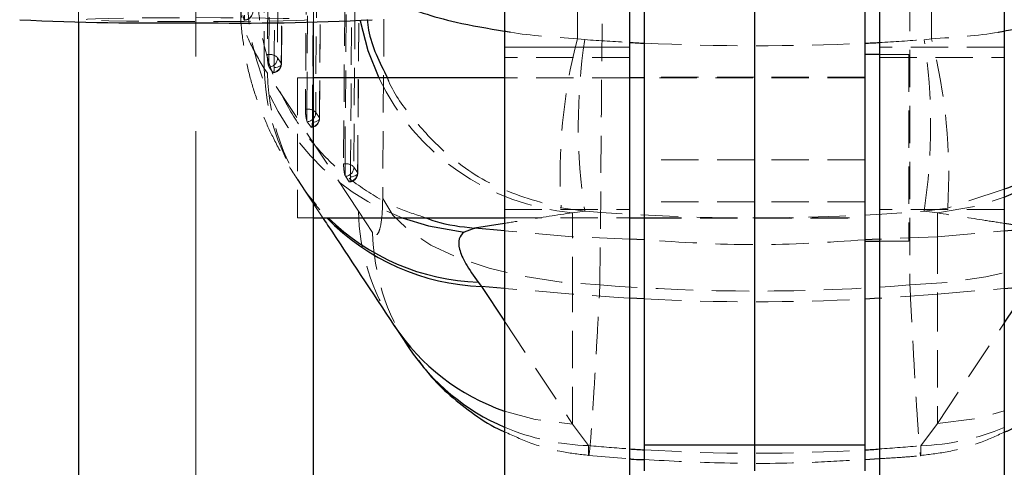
# Model space of a CAD drawing. Header units: millimetres. Extents: x 33 to 407, y 8 to 289.
# Tile 15 of 24: x 264 to 297, y 234 to 249. Entities that reach past the tile are written whole.
import ezdxf

# ---------------------------------------------------------------- set-up
doc = ezdxf.new("R2010")
doc.units = ezdxf.units.MM
doc.linetypes.add('CENTERX2', pattern=[20.32, 12.7, -2.54, 2.54, -2.54])
doc.linetypes.add('HIDDEN', pattern=[1.905, 1.27, -0.635])
doc.layers.add('FORMATO', color=179, linetype='Continuous')
doc.styles.add('SLDTEXTSTYLE0', font='TXT', dxfattribs={"width": 0.75})
doc.dimstyles.new('SLDDIMSTYLE2', dxfattribs={"dimtxt": 3.5, "dimasz": 3.302, "dimexe": 0, "dimexo": 0.0625, "dimgap": 0.875, "dimtad": 1, "dimdec": 0, "dimrnd": 1e-09, "dimzin": 12, "dimdsep": 46, "dimtxsty": 'SLDTEXTSTYLE0', "dimsah": 1, "dimcen": 0.09, "dimadec": 0, "dimazin": 3, "dimtfac": 1, "dimtdec": 0, "dimtofl": 0, "dimtmove": 0, "dimatfit": 3, "dimfxl": 0, "dimfrac": 2, "dimtolj": 1, "dimtzin": 12, "dimarcsym": 0})

# ---------------------------------------------------------------- blocks, each defined once
blk = doc.blocks.new('_D_13')
at = {"layer": 'FORMATO', "color": 7}
for p, q in [((309.589, 263.248), (328.039, 263.248)), ((327.039, 263.248), (327.039, 136.283)), ((289.789, 136.283), (328.039, 136.283))]:
    blk.add_line(p, q, dxfattribs=at)
for points in [[(327.039, 263.248), (326.531, 259.946), (327.547, 259.946)], [(327.039, 136.283), (327.547, 139.585), (326.531, 139.585)]]:
    blk.add_solid(points, dxfattribs=at)
at = {"layer": 'FORMATO', "color": 7, "insert": (322.528, 191.528), "char_height": 3.5, "attachment_point": 1, "rotation": 90, "style": 'SLDTEXTSTYLE0'}
blk.add_mtext('127', dxfattribs=at)

msp = doc.modelspace()

# ---------------------------------------------------------------- linework, layer by layer
at = {"color": 7, "linetype": 'HIDDEN', "lineweight": 18}
for p, q in [((273.7893, 248.7346), (273.7893, 278.7456)), ((272.3463, 264.6617), (272.2144, 247.6231)), ((272.6958, 247.3062), (272.8261, 264.2351)), ((273.6322, 261.6869), (273.5126, 245.7632)), ((273.9939, 245.4464), (274.1118, 261.2604)), ((274.9176, 258.7121), (274.8111, 243.9033)), ((275.2924, 243.5867), (275.3968, 258.2857)), ((265.7893, 255.3117), (265.7893, 248.7346)), ((284.5393, 247.8798), (280.2893, 247.8798)), ((282.7652, 248.1619), (283.0195, 248.1317)), ((297.2893, 247.8798), (293.0393, 247.8798)), ((294.5602, 248.1289), (294.8147, 248.159)), ((272.2144, 247.6231), (272.2641, 247.6231)), ((272.2641, 247.6231), (272.2641, 247.2239)), ((280.2893, 247.879), (284.5393, 247.879)), ((297.2893, 247.879), (293.0393, 247.879)), ((294.0393, 247.6262), (293.0393, 247.6262)), ((294.0393, 247.6262), (294.0393, 241.2762)), ((272.2641, 247.2239), (272.2768, 247.198)), ((272.5638, 247.5129), (272.6916, 247.3299)), ((284.5393, 247.5275), (280.2893, 247.5275)), ((293.0393, 247.5275), (297.2893, 247.5275)), ((272.219, 246.9875), (272.1104, 247.1495)), ((275.3147, 242.2976), (272.219, 246.9875)), ((272.2768, 247.198), (272.4045, 247.0149)), ((273.2393, 246.8324), (273.2393, 242.0699)), ((273.7893, 246.8324), (273.2393, 246.8324)), ((284.5393, 246.8324), (280.2893, 246.8324)), ((288.7893, 246.8512), (285.0393, 246.8512)), ((292.5393, 246.8324), (285.0393, 246.8324)), ((292.5393, 246.8512), (288.7893, 246.8512)), ((273.5126, 245.7632), (273.5623, 245.7632)), ((273.5623, 245.7632), (273.5623, 245.3642)), ((273.862, 245.6531), (273.9898, 245.4701)), ((273.5623, 245.3642), (273.575, 245.3381)), ((273.575, 245.3381), (273.7028, 245.155)), ((274.8111, 243.9033), (274.8609, 243.9033)), ((274.8609, 243.9033), (274.8609, 243.5046)), ((288.7893, 244.04), (285.0393, 244.04)), ((292.5393, 244.04), (288.7893, 244.04)), ((275.1606, 243.7934), (275.2885, 243.6103)), ((274.8609, 243.5046), (274.8737, 243.4782)), ((274.8737, 243.4782), (275.0016, 243.2952)), ((273.4358, 243.0804), (274.1033, 242.0699)), ((297.2893, 243.0426), (295.3645, 242.397)), ((288.7893, 242.6066), (285.0393, 242.6066)), ((292.5393, 242.6066), (288.7893, 242.6066)), ((275.7993, 241.5652), (275.3147, 242.2976)), ((280.2893, 242.3492), (284.5393, 242.3492)), ((283.0195, 242.2936), (282.216, 242.4003)), ((283.0195, 242.2936), (282.599, 242.24)), ((282.599, 241.4243), (282.599, 242.24)), ((297.2893, 242.3492), (293.0393, 242.3492)), ((295.3645, 242.397), (294.5602, 242.2905)), ((295.0192, 242.2318), (294.5602, 242.2905)), ((295.0192, 242.2318), (295.0192, 241.4243)), ((273.2393, 242.0699), (273.7893, 242.0699)), ((280.2893, 242.0699), (284.5393, 242.0699)), ((285.0393, 242.0699), (292.5393, 242.0699)), ((285.0393, 242.0512), (288.7893, 242.0512)), ((288.7893, 242.0512), (292.5393, 242.0512)), ((282.599, 241.4243), (280.2893, 241.6263)), ((295.0192, 241.4243), (297.2893, 241.6228)), ((282.599, 239.4703), (282.599, 241.4243)), ((284.5393, 241.3395), (282.599, 241.4243)), ((295.0192, 241.4243), (293.0393, 241.3378)), ((293.0393, 241.2762), (294.0393, 241.2762)), ((295.0192, 241.4243), (295.0192, 239.4703)), ((282.599, 239.4703), (280.2893, 239.6658)), ((295.0192, 239.4703), (297.2893, 239.6624)), ((282.599, 235.048), (282.599, 239.4703)), ((295.0192, 239.4703), (295.0192, 235.0694)), ((280.2893, 238.5433), (282.599, 235.048)), ((295.0192, 235.0694), (297.2893, 238.4835)), ((282.599, 235.048), (283.1457, 234.3124)), ((294.4521, 234.3105), (295.0192, 235.0694)), ((283.1516, 233.9747), (284.5393, 233.8627))]:
    msp.add_line(p, q, dxfattribs=at)
at = {"color": 7, "linetype": 'Continuous', "lineweight": 25}
for p, q in [((280.2893, 261.505), (280.2893, 222.3037)), ((284.5393, 261.505), (284.5393, 222.3037)), ((293.0393, 261.505), (293.0393, 222.3037)), ((297.2893, 261.505), (297.2893, 222.3037)), ((285.0393, 250.6905), (285.0393, 234.3315)), ((288.7893, 250.6905), (288.7893, 234.3315)), ((292.5393, 250.6905), (292.5393, 234.3315)), ((265.7893, 248.7346), (265.7893, 135.7674)), ((273.7893, 227.4199), (273.7893, 248.7346)), ((293.0393, 247.6262), (292.5393, 247.6262)), ((280.2893, 246.8324), (273.7893, 246.8324)), ((285.0393, 246.8324), (284.5393, 246.8324)), ((273.7893, 242.0699), (280.2893, 242.0699)), ((284.5393, 242.0699), (285.0393, 242.0699)), ((279.2763, 241.7149), (278.9087, 241.5831)), ((279.2703, 241.7154), (279.2763, 241.7149)), ((292.5393, 241.2762), (293.0393, 241.2762)), ((279.395, 239.8759), (279.5036, 239.7322)), ((276.534, 238.397), (277.0289, 237.6478)), ((288.7893, 234.3315), (285.0393, 234.3315)), ((285.0393, 234.3315), (285.0393, 233.4512)), ((288.7893, 234.3315), (288.7893, 233.4512)), ((292.5393, 234.3315), (288.7893, 234.3315)), ((292.5393, 234.3315), (292.5393, 233.4512)), ((292.5393, 233.8428), (293.0393, 233.8711))]:
    msp.add_line(p, q, dxfattribs=at)
at = {"color": 8, "linetype": 'Continuous', "lineweight": 25}
for p, q in [((280.2893, 241.878), (279.2703, 241.7154)), ((298.3098, 241.7121), (297.2893, 241.8753)), ((280.2893, 241.6263), (279.2763, 241.7149)), ((297.2893, 241.6228), (298.3038, 241.7116)), ((285.0393, 241.3177), (284.5393, 241.3395)), ((293.0393, 241.3378), (292.5393, 241.316)), ((280.2893, 239.6658), (279.5036, 239.7322)), ((279.5036, 239.7322), (280.2893, 238.5433)), ((297.2893, 239.6624), (298.1199, 239.7327)), ((297.2893, 238.4835), (298.1199, 239.7327)), ((285.0393, 239.3046), (284.5393, 239.3319)), ((293.0393, 239.3296), (292.5393, 239.3026))]:
    msp.add_line(p, q, dxfattribs=at)
at = {"color": 7, "linetype": 'HIDDEN', "lineweight": 18, "flags": 128}
for points in [[(272.2641, 247.6231), (272.3299, 256.1125), (272.3959, 264.6617)], [(272.6956, 264.5515), (272.6914, 264.0022), (272.6744, 261.8049), (272.6065, 253.0156), (272.5638, 247.5129)], [(272.4503, 247.1792), (272.4546, 247.7285), (272.4715, 249.9259), (272.5393, 258.7151), (272.5808, 264.1081)], [(272.6916, 247.3299), (272.6958, 247.8792), (272.7128, 250.0765), (272.7807, 258.8658), (272.8222, 264.2587)], [(273.5623, 245.7632), (273.6219, 253.6951), (273.6818, 261.6869)], [(273.9816, 261.5768), (273.9775, 261.0274), (273.961, 258.8301), (273.895, 250.0409), (273.862, 245.6531)], [(273.9898, 245.4701), (273.9939, 246.0194), (274.0104, 248.2167), (274.0762, 257.006), (274.1081, 261.284)], [(273.7486, 245.3194), (273.7527, 245.8687), (273.7691, 248.066), (273.8348, 256.8553), (273.8666, 261.1333)], [(274.8609, 243.9033), (274.9139, 251.2777), (274.9672, 258.7121)], [(275.2669, 258.6021), (275.263, 258.0527), (275.2473, 255.8554), (275.1842, 247.0662), (275.1606, 243.7934)], [(275.2885, 243.6103), (275.2924, 244.1596), (275.3081, 246.357), (275.3709, 255.1462), (275.3934, 258.3093)], [(275.0473, 243.4595), (275.0512, 244.0088), (275.0669, 246.2062), (275.1294, 254.9955), (275.1519, 258.1585)], [(276.2264, 254.5397), (276.1838, 248.58), (276.1418, 242.7206)], [(283.5324, 239.7822), (283.5806, 245.6396), (283.6296, 251.5974)], [(294.0733, 251.5952), (294.0749, 245.6407), (294.0765, 239.7815)], [(275.219, 250.4086), (275.3181, 249.0678), (275.3699, 248.7742)], [(269.7893, 248.8788), (270.6328, 248.8772), (271.4339, 248.8723), (272.1527, 248.8644), (272.7529, 248.8539), (273.2045, 248.8414), (273.4848, 248.8274), (273.5798, 248.8127), (273.4848, 248.7979), (273.2045, 248.784), (272.7529, 248.7714), (272.1527, 248.7609), (271.4339, 248.7531), (270.6328, 248.7482), (269.7893, 248.7465), (268.9458, 248.7482), (268.1446, 248.7531), (267.4259, 248.7609), (266.8257, 248.7714), (266.3741, 248.784), (266.0937, 248.7979), (265.9987, 248.8127), (266.0937, 248.8274), (266.3741, 248.8414), (266.8257, 248.8539), (267.4259, 248.8644), (268.1446, 248.8723), (268.9458, 248.8772), (269.7893, 248.8788)], [(272.4503, 247.1792), (272.507, 247.1862), (272.5592, 247.1977), (272.6052, 247.2134), (272.6432, 247.2328), (272.6717, 247.2549), (272.6896, 247.2791), (272.6963, 247.3044), (272.6916, 247.3299)], [(273.9898, 245.4701), (273.9946, 245.4446), (273.9878, 245.4193), (273.9699, 245.3951), (273.9414, 245.373), (273.9035, 245.3536), (273.8575, 245.3379), (273.8052, 245.3263), (273.7486, 245.3194)], [(275.2885, 243.6103), (275.2932, 243.5849), (275.2865, 243.5596), (275.2686, 243.5354), (275.2401, 243.5132), (275.2022, 243.4938), (275.1562, 243.4781), (275.1039, 243.4665), (275.0473, 243.4595)], [(276.1418, 242.7206), (276.4858, 242.1572), (277.0372, 241.6246), (277.7811, 241.1374), (278.6972, 240.7087), (279.7608, 240.3503), (280.9429, 240.0717), (282.2116, 239.8806), (283.5324, 239.7822)], [(294.0765, 239.7815), (295.3953, 239.8719), (296.6623, 240.055), (297.8431, 240.3257), (298.9059, 240.6767), (299.8219, 241.0985), (300.5663, 241.5797), (301.119, 242.1074), (301.4651, 242.6672)], [(295.0192, 242.2318), (296.3395, 242.4617), (297.2893, 242.7738)], [(284.5393, 239.3319), (284.1489, 239.3556), (282.599, 239.4703)], [(295.0192, 239.4703), (293.4692, 239.3556), (293.0393, 239.3296)], [(295.0192, 235.0694), (296.288, 235.2203), (297.2893, 235.4921)], [(280.2893, 235.4851), (281.3241, 235.2005), (282.599, 235.048)]]:
    msp.add_lwpolyline(points, dxfattribs=at)
at = {"color": 8, "linetype": 'Continuous', "lineweight": 25, "flags": 128}
for points in [[(275.3699, 248.7742), (275.6363, 247.7614), (276.0105, 246.8324)], [(276.8039, 242.0699), (277.7035, 241.7889), (278.9087, 241.5831)]]:
    msp.add_lwpolyline(points, dxfattribs=at)
at = {"color": 7, "linetype": 'HIDDEN', "lineweight": 18}
for centre, radius, start, end in [((279.6857, 249.7022), 8.1582, 178.4332, 249.31443), ((271.422, 249.1062), 0.3054, 271.19694, 0.03793), ((271.4236, 249.0982), 0.3045, 271.60771, 359.90348), ((300.6079, 243.5539), 18.4281, 165.5192, 183.58891), ((301.8718, 245.2126), 19.077, 171.19841, 188.80159), ((275.5828, 245.2097), 19.2006, 351.25516, 8.74484), ((276.8594, 243.5384), 18.5403, 356.47033, 14.43139), ((272.3093, 247.2832), 0.3429, 42.07273, 97.57471), ((272.2508, 247.5099), 0.313, 274.75647, 0.54998), ((272.3786, 247.3269), 0.313, 274.75739, 0.55147), ((272.3919, 247.3086), 0.3045, 275.12472, 359.55699), ((279.5085, 247.3126), 7.4, 181.26301, 225.11099), ((279.5801, 247.1388), 7.3627, 181.17723, 223.50806), ((283.3278, 250.3079), 8.1007, 205.40621, 264.83797), ((273.6076, 245.4233), 0.3428, 42.0832, 97.58562), ((273.549, 245.6501), 0.313, 274.76898, 0.56217), ((273.6768, 245.467), 0.313, 274.77043, 0.56392), ((273.6901, 245.4487), 0.3045, 275.13829, 359.57031), ((274.9063, 243.5635), 0.3428, 42.09946, 97.6012), ((274.8476, 243.7902), 0.313, 274.78844, 0.57994), ((274.9755, 243.6071), 0.313, 274.79091, 0.58244), ((274.9888, 243.5888), 0.3045, 275.15886, 359.59001), ((282.7039, 242.4613), 7.391, 181.26926, 213.43981), ((283.194, 241.7322), 7.3966, 181.29368, 213.53721), ((288.8091, 312.8759), 73.6678, 267.066726, 272.902438), ((283.3745, 242.1554), 7.8464, 246.84574, 268.32848), ((294.2273, 242.1515), 7.8442, 271.64165, 292.97587)]:
    msp.add_arc(centre, radius, start, end, dxfattribs=at)
at = {"color": 7, "linetype": 'Continuous', "lineweight": 25}
for centre, radius, start, end in [((268.3806, 342.6606), 93.9632, 267.200889, 270.858973), ((271.3192, 335.4951), 86.8007, 268.990043, 272.950095)]:
    msp.add_arc(centre, radius, start, end, dxfattribs=at)
at = {"color": 8, "linetype": 'Continuous', "lineweight": 25}
for centre, radius, start, end in [((294.2726, 250.3184), 8.1253, 291.79353, 349.03205), ((279.7484, 247.3779), 7.6496, 223.93908, 268.16615), ((279.6589, 247.5356), 7.6642, 225.49142, 268.02711), ((282.7374, 242.5267), 7.4551, 213.71777, 250.82934), ((283.1947, 241.7612), 7.4132, 213.72041, 246.92563)]:
    msp.add_arc(centre, radius, start, end, dxfattribs=at)
at = {"color": 7, "linetype": 'HIDDEN', "lineweight": 18}
for centre, major_axis, ratio, start_param, end_param in [((288.8091, 311.9115), (71.253, 0), 0.8980869, 4.6310449, 4.6524287), ((288.8091, 311.9115), (71.253, 0), 0.8980869, 4.6594571, 4.7647645), ((288.8091, 311.9115), (71.253, 0), 0.8980869, 4.7717927, 4.7931912), ((288.8091, 311.9115), (71.253, 0), 0.9802928, 4.6310449, 4.7931912), ((288.8091, 315.7274), (0, 76.1543), 0.9356404, 3.067469, 3.2155854), ((288.8091, 315.7274), (0, 81.6734), 0.8724137, 3.0620257, 3.0816323), ((288.8091, 315.7274), (0, 81.6734), 0.8724137, 3.0886608, 3.1939682), ((288.8091, 315.7274), (0, 81.6734), 0.8724137, 3.2009964, 3.2208721)]:
    msp.add_ellipse(centre, major_axis=major_axis, ratio=ratio, start_param=start_param, end_param=end_param, dxfattribs=at)
at = {"color": 8, "linetype": 'Continuous', "lineweight": 25}
for centre, major_axis, ratio, start_param, end_param in [((288.8091, 311.9115), (71.253, 0), 0.8980869, 4.6524287, 4.6594571), ((288.8091, 311.9115), (71.253, 0), 0.8980869, 4.7647645, 4.7717927), ((288.8091, 315.7274), (0, 81.6734), 0.8724137, 3.0816323, 3.0886608), ((288.8091, 315.7274), (0, 81.6734), 0.8724137, 3.1939682, 3.2009964)]:
    msp.add_ellipse(centre, major_axis=major_axis, ratio=ratio, start_param=start_param, end_param=end_param, dxfattribs=at)
at = {"color": 7, "linetype": 'HIDDEN', "lineweight": 18}
for points, knots in [([(282.909, 268.3063), (282.8885, 264.9513), (282.8474, 258.2364), (282.7926, 251.5217), (282.7652, 248.1619)], [0, 0, 0, 0, 0.4996449, 1, 1, 1, 1]), ([(294.8147, 248.159), (294.7868, 251.5197), (294.7311, 258.2364), (294.6894, 264.9532), (294.6686, 268.3093)], [0, 0, 0, 0, 0.5003392, 1, 1, 1, 1]), ([(272.1104, 247.1495), (272.1048, 249.9884), (272.0926, 256.2326), (272.0817, 262.4742), (272.0757, 265.8782)], [0, 0, 0, 0, 0.4546368, 1, 1, 1, 1]), ([(272.1104, 247.1495), (271.9315, 247.4547), (271.5728, 248.0669), (271.328, 248.8254), (271.2815, 249.4694), (271.4473, 249.773), (271.5305, 249.9252)], [0, 0, 0, 0, 0.2461272, 0.4937782, 0.7461095, 1, 1, 1, 1]), ([(271.8948, 250.0658), (271.8932, 249.9985), (271.8827, 249.5526), (271.9416, 248.6489), (272.2216, 247.3831), (272.7358, 246.1085), (273.4596, 244.9415), (274.3642, 243.9077), (275.4339, 243.052), (276.5191, 242.4164), (277.2745, 242.1734), (277.5964, 242.0699)], [0, 0, 0, 0, 0.0191372, 0.1266979, 0.2562277, 0.3857574, 0.515286, 0.6448147, 0.7743426, 0.9038705, 1, 1, 1, 1]), ([(271.3177, 249.1946), (271.3172, 249.1844), (271.299, 248.8345), (271.3697, 248.1771), (271.5171, 247.2452), (271.7585, 246.3681), (272.064, 245.5367), (272.4366, 244.7324), (272.8799, 243.9239), (273.2215, 243.4091), (273.4033, 243.135)], [0, 0, 0, 0, 0.0036271, 0.1249882, 0.2475605, 0.3737597, 0.5080837, 0.6500079, 0.8137324, 1, 1, 1, 1]), ([(271.4284, 248.8009), (271.4159, 248.8434), (271.4007, 248.895), (271.388, 248.9465), (271.3858, 248.9555)], [0, 0, 0, 0, 0.8259635, 1, 1, 1, 1]), ([(271.4453, 248.9672), (271.445, 248.9394), (271.4445, 248.8823), (271.4408, 248.8202), (271.437, 248.8044), (271.4351, 248.7965)], [0, 0, 0, 0, 0.320845, 0.6604267, 1, 1, 1, 1]), ([(271.4326, 248.7979), (271.4313, 248.797), (271.4299, 248.796), (271.4285, 248.8007), (271.4284, 248.8009)], [0, 0, 0, 0, 0.95088, 1, 1, 1, 1]), ([(280.2893, 248.42), (280.3576, 248.4071), (281.0961, 248.2678), (281.9711, 248.2123), (282.7652, 248.1619)], [0, 0, 0, 0, 0.0924862, 1, 1, 1, 1]), ([(297.2893, 248.4167), (297.2213, 248.4039), (296.4831, 248.2647), (295.6086, 248.2093), (294.8147, 248.159)], [0, 0, 0, 0, 0.092087, 1, 1, 1, 1]), ([(272.2144, 247.6231), (272.2147, 247.5911), (272.2154, 247.5273), (272.224, 247.4238), (272.2371, 247.329), (272.2513, 247.2617), (272.2607, 247.2339), (272.2641, 247.2239)], [0, 0, 0, 0, 0.2173878, 0.4347279, 0.6534295, 0.8753279, 1, 1, 1, 1]), ([(272.4045, 247.0149), (272.4063, 247.0124), (272.4111, 247.0058), (272.4154, 247.0081), (272.418, 247.0095)], [0, 0, 0, 0, 0.3798377, 1, 1, 1, 1]), ([(272.4264, 247.0104), (272.4311, 247.02), (272.4404, 247.0393), (272.4484, 247.1024), (272.4497, 247.1556), (272.4503, 247.1792)], [0, 0, 0, 0, 0.357091, 0.7142003, 1, 1, 1, 1]), ([(276.3023, 246.8324), (276.3187, 246.7899), (276.5142, 246.2826), (277.1634, 245.4241), (278.3235, 244.1624), (280.0057, 243.0006), (281.4579, 242.6062), (282.216, 242.4003)], [0, 0, 0, 0, 0.01825334, 0.21805983, 0.4178203, 0.69613634, 1, 1, 1, 1]), ([(273.5126, 245.7632), (273.5129, 245.7313), (273.5137, 245.6675), (273.5222, 245.5639), (273.5353, 245.4691), (273.5496, 245.4019), (273.559, 245.3741), (273.5623, 245.3642)], [0, 0, 0, 0, 0.2175583, 0.4350694, 0.6539476, 0.8760374, 1, 1, 1, 1]), ([(273.7246, 245.1505), (273.7293, 245.1601), (273.7387, 245.1792), (273.7467, 245.2423), (273.748, 245.2956), (273.7486, 245.3194)], [0, 0, 0, 0, 0.3566298, 0.713258, 1, 1, 1, 1]), ([(273.7028, 245.155), (273.7046, 245.1526), (273.7094, 245.146), (273.7137, 245.1483), (273.7163, 245.1497)], [0, 0, 0, 0, 0.3752818, 1, 1, 1, 1]), ([(274.8111, 243.9033), (274.8115, 243.8714), (274.8123, 243.8076), (274.8209, 243.7041), (274.834, 243.6093), (274.8482, 243.5422), (274.8576, 243.5145), (274.8609, 243.5046)], [0, 0, 0, 0, 0.2178039, 0.4355642, 0.6547077, 0.8770624, 1, 1, 1, 1]), ([(275.0016, 243.2952), (275.0034, 243.2928), (275.0081, 243.2862), (275.0124, 243.2884), (275.0151, 243.2898)], [0, 0, 0, 0, 0.3684864, 1, 1, 1, 1]), ([(275.0233, 243.2905), (275.028, 243.3), (275.0374, 243.3191), (275.0454, 243.3821), (275.0467, 243.4356), (275.0473, 243.4595)], [0, 0, 0, 0, 0.3559334, 0.7118784, 1, 1, 1, 1]), ([(273.3939, 243.1428), (273.4027, 243.1302), (273.4152, 243.1123), (273.4325, 243.0848), (273.4376, 243.0767)], [0, 0, 0, 0, 0.7029507, 1, 1, 1, 1]), ([(276.1418, 242.7206), (276.1366, 242.5101), (276.1313, 242.2985), (276.0997, 241.9548), (276.061, 241.7107), (275.9725, 241.489), (275.8841, 241.4567), (275.8187, 241.5404), (275.7993, 241.5652)], [0, 0, 0, 0, 0.235155, 0.2362457, 0.4723335, 0.6352461, 0.8916252, 1, 1, 1, 1]), ([(282.599, 242.24), (282.0676, 242.1582), (281.2893, 242.0382), (280.5302, 241.9166), (280.2893, 241.878)], [0, 0, 0, 0, 0.6826858, 1, 1, 1, 1]), ([(297.2893, 241.8753), (297.0407, 241.9152), (296.2947, 242.035), (295.5294, 242.1531), (295.0192, 242.2318)], [0, 0, 0, 0, 0.3331835, 1, 1, 1, 1]), ([(292.5393, 241.316), (291.2959, 241.2347), (288.7959, 241.0713), (286.2959, 241.2353), (285.0393, 241.3177)], [0, 0, 0, 0, 0.4973608, 1, 1, 1, 1]), ([(283.1457, 234.3124), (283.1443, 234.205), (283.1414, 233.9693), (283.1576, 233.9454), (283.1932, 234.2355), (283.2467, 234.9065), (283.3123, 235.8924), (283.3793, 236.9967), (283.4527, 238.2928), (283.5058, 239.2858), (283.5324, 239.7822)], [0, 0, 0, 0, 0.1063095, 0.2335367, 0.3607628, 0.5233604, 0.6423489, 0.7613367, 0.8806686, 1, 1, 1, 1]), ([(294.0765, 239.7815), (294.105, 239.2294), (294.1591, 238.1822), (294.232, 236.8615), (294.2989, 235.7289), (294.3571, 234.8474), (294.4041, 234.2513), (294.4367, 233.9589), (294.4553, 233.9475), (294.4531, 234.1895), (294.4521, 234.3105)], [0, 0, 0, 0, 0.1328491, 0.252012, 0.371175, 0.5063239, 0.628859, 0.7513947, 0.8756962, 1, 1, 1, 1]), ([(277.0421, 237.6375), (277.0662, 237.597), (277.1564, 237.4452), (277.2721, 237.3087), (277.3568, 237.2087)], [0, 0, 0, 0, 0.2669899, 1, 1, 1, 1]), ([(280.2893, 234.7831), (280.5844, 234.6483), (281.2105, 234.3623), (282.1761, 234.0927), (282.8442, 234.0168), (283.1506, 233.982)], [0, 0, 0, 0, 0.3256471, 0.6907226, 1, 1, 1, 1]), ([(294.4471, 233.9788), (294.7661, 234.016), (295.4395, 234.0946), (296.397, 234.3651), (297.0054, 234.6413), (297.2893, 234.7701)], [0, 0, 0, 0, 0.324447, 0.6848553, 1, 1, 1, 1]), ([(285.0393, 233.8362), (285.949, 233.7904), (287.8862, 233.6928), (290.391, 233.7067), (291.9785, 233.8073), (292.5393, 233.8428)], [0, 0, 0, 0, 0.3641027, 0.7753643, 1, 1, 1, 1]), ([(293.0393, 233.8711), (293.2854, 233.8831), (293.7553, 233.9059), (294.2233, 233.9502), (294.4461, 233.9713)], [0, 0, 0, 0, 0.5239495, 1, 1, 1, 1])]:
    msp.add_open_spline(points, degree=3, knots=knots, dxfattribs=at)
at = {"color": 8, "linetype": 'Continuous', "lineweight": 25}
for points, knots in [([(276.2671, 249.593), (276.373, 249.5239), (276.6793, 249.3239), (277.4994, 249.0296), (278.6893, 248.6838), (279.7194, 248.5139), (280.2893, 248.42)], [0, 0, 0, 0, 0.1404146, 0.4059074, 0.6713389, 1, 1, 1, 1]), ([(301.2893, 249.5746), (301.1905, 249.5105), (300.8905, 249.3157), (300.0799, 249.0263), (298.8901, 248.6805), (297.8596, 248.5107), (297.2893, 248.4167)], [0, 0, 0, 0, 0.13169804, 0.39978868, 0.66781798, 1, 1, 1, 1]), ([(275.6108, 248.8121), (275.6254, 248.693), (275.71, 248.0009), (276.034, 247.3616), (276.3023, 246.8324)], [0, 0, 0, 0, 0.1720798, 1, 1, 1, 1]), ([(301.9701, 248.7903), (301.9558, 248.6768), (301.8637, 247.9453), (301.3251, 246.801), (300.4517, 245.4098), (299.2447, 244.1848), (298.1691, 243.3226), (297.3881, 243.0741), (297.2893, 243.0426)], [0, 0, 0, 0, 0.0455626, 0.2936341, 0.4868117, 0.6865743, 0.9603425, 1, 1, 1, 1]), ([(277.5964, 242.0699), (277.7063, 242.0286), (278.2425, 241.8272), (278.8151, 241.7649), (279.2703, 241.7154)], [0, 0, 0, 0, 0.2049915, 1, 1, 1, 1])]:
    msp.add_open_spline(points, degree=3, knots=knots, dxfattribs=at)
at = {"color": 7, "linetype": 'Continuous', "lineweight": 25}
for points, knots in [([(274.1033, 242.0699), (274.1582, 241.9868), (274.9671, 240.7621), (275.7793, 239.5346), (276.5365, 238.3903)], [0, 0, 0, 0, 0.0678741, 1, 1, 1, 1]), ([(278.9087, 241.5831), (278.8408, 241.5151), (278.7045, 241.3786), (278.7324, 241.0096), (278.9303, 240.525), (279.2396, 240.0929), (279.395, 239.8759)], [0, 0, 0, 0, 0.2450953, 0.4920004, 0.7449071, 1, 1, 1, 1]), ([(277.3568, 237.2087), (277.4752, 237.0511), (277.7965, 236.6234), (278.4325, 235.9979), (279.2603, 235.3585), (279.8911, 234.9506), (280.2551, 234.7974), (280.2893, 234.7831)], [0, 0, 0, 0, 0.1546096, 0.4196811, 0.6925365, 0.9711288, 1, 1, 1, 1]), ([(297.2893, 234.7701), (297.3202, 234.7831), (297.6594, 234.9255), (298.2473, 235.2989), (299.0299, 235.8754), (299.7053, 236.5316), (300.1638, 237.052), (300.3707, 237.3649), (300.4112, 237.4262)], [0, 0, 0, 0, 0.0241808, 0.2655499, 0.4994973, 0.7262885, 0.9463181, 1, 1, 1, 1]), ([(284.5393, 233.8627), (284.5873, 233.8585), (284.7536, 233.8442), (284.9205, 233.8395), (285.0393, 233.8362)], [0, 0, 0, 0, 0.2888219, 1, 1, 1, 1])]:
    msp.add_open_spline(points, degree=3, knots=knots, dxfattribs=at)
at = {"layer": 'FORMATO', "linetype": 'CENTERX2', "lineweight": 18}
msp.add_line((269.7893, 151.0352), (269.7893, 270.0352), dxfattribs=at)

# ---------------------------------------------------------------- dimensions: what is measured, and where the dimension line sits
at = {"layer": 'FORMATO', "color": 7}
dim = msp.add_linear_dim(base=(327.0393, 136.2834), p1=(308.5894, 263.248), p2=(288.7893, 136.2834), angle=90, dimstyle='SLDDIMSTYLE2', dxfattribs=at)
dim.commit()
dim.dimension.update_dxf_attribs({"geometry": '_D_13', "text_midpoint": (327.0393, 195.4071), "dimtype": 160})

doc.saveas('drawing.dxf')
